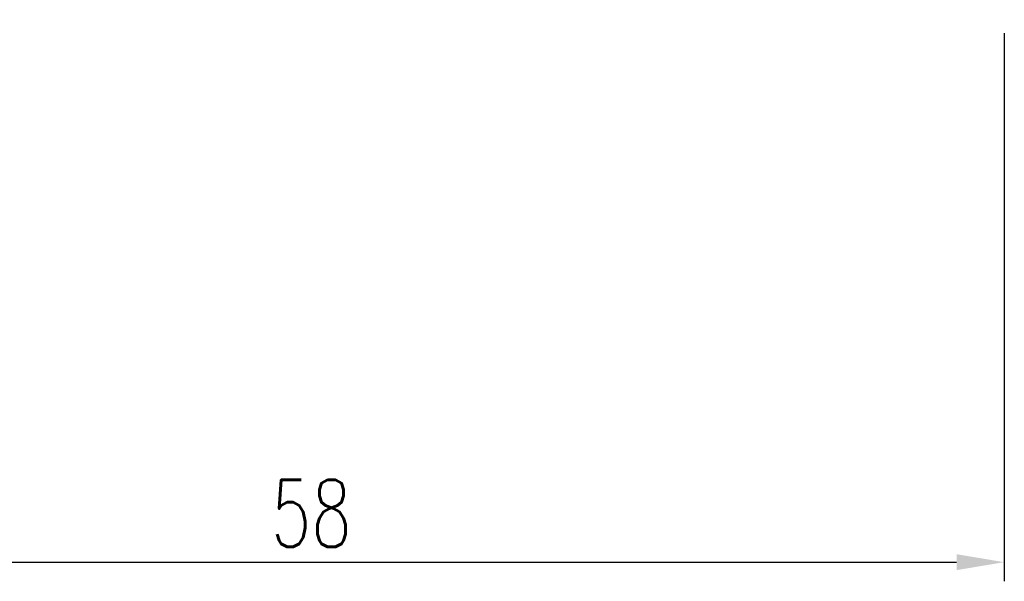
# Model space of a CAD drawing. Header units: inches. Extents: x 5 to 197, y 46 to 140.
# Tile 3 of 48: x 145 to 186, y 46 to 69. Entities that reach past the tile are written whole.
import ezdxf

# ---------------------------------------------------------------- set-up
doc = ezdxf.new("R2010")
doc.units = ezdxf.units.IN
doc.layers.add('DIM', color=4, linetype='Continuous')
doc.styles.add('DIM-7', font='SIMPLEX.shx', dxfattribs={"width": 0.7, "bigfont": 'chineset.shx'})
doc.dimstyles.new('CNS', dxfattribs={"dimscale": 0.8, "dimtxt": 3.5, "dimasz": 2.5, "dimexe": 1, "dimexo": 1.5, "dimgap": 0.8, "dimtad": 1, "dimdsep": 46, "dimtxsty": 'DIM-7', "dimcen": 0.09, "dimclrd": 4, "dimclre": 4, "dimclrt": 4, "dimazin": 2, "dimtm": 1e-09, "dimtfac": 0.6, "dimtix": 1, "dimtmove": 1, "dimatfit": 3, "dimfxl": 1, "dimtvp": 0.971429, "dimtolj": 1, "dimarcsym": 0})

# ---------------------------------------------------------------- blocks, each defined once
blk = doc.blocks.new('*D6')
at = {"layer": 'DIM', "color": 4, "lineweight": -2, "transparency": 16777216}
for p, q in [((186.348, 68.812), (186.348, 45.869)), ((128.348, 57.312), (128.348, 45.869)), ((130.348, 46.669), (184.348, 46.669))]:
    blk.add_line(p, q, dxfattribs=at)
at = {"layer": 'DIM', "color": 4, "transparency": 16777216}
for points in [[(130.348, 47.003), (130.348, 46.336), (128.348, 46.669)], [(184.348, 47.003), (184.348, 46.336), (186.348, 46.669)]]:
    blk.add_solid(points, dxfattribs=at)
at = {"layer": 'DIM', "color": 4, "transparency": 16777216, "insert": (157.348, 48.709), "char_height": 2.8, "attachment_point": 5, "style": 'DIM-7'}
blk.add_mtext('\\A1;58', dxfattribs=at)

msp = doc.modelspace()

# ---------------------------------------------------------------- dimensions: what is measured, and where the dimension line sits
at = {"layer": 'DIM', "color": 0}
dim = msp.add_linear_dim(base=(186.3477, 46.6693), p1=(128.3477, 58.5117), p2=(186.3477, 70.0117), dimstyle='CNS', override={"dimscale": 0.8, "dimgap": 0.8, "dimtad": 1, "dimclrd": 4, "dimclre": 4, "dimadec": 2, "dimazin": 2, "dimtfac": 0.6, "dimtmove": 1}, dxfattribs=at)
dim.commit()
dim.dimension.update_dxf_attribs({"geometry": '*D6', "text_midpoint": (157.3477, 48.7093)})

doc.saveas('drawing.dxf')
